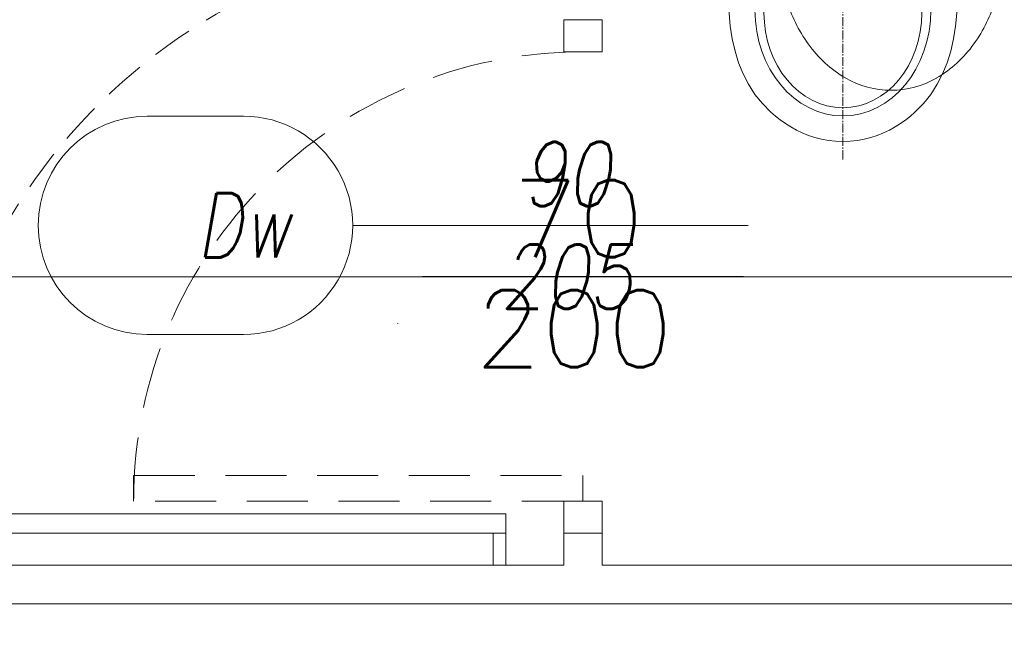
# Model space of a CAD drawing. Header units: millimetres. Extents: x -82287 to 177822, y -399756 to 0.
# Tile 155 of 228: x 51560 to 51714, y -194749 to -194653. Entities that reach past the tile are written whole.
import ezdxf
from ezdxf.enums import TextEntityAlignment as Align

# ---------------------------------------------------------------- set-up
doc = ezdxf.new("R2010")
doc.units = ezdxf.units.MM
doc.header["$MEASUREMENT"] = 0
for name, pattern in [('SUŁOSZOWA - PB 21 03$0$DOT', [6.35, 0, -6.35]), ('SUŁOSZOWA - PB 21 03$0$HIDDEN', [9.525, 6.35, -3.175]), ('SUŁOSZOWA - PB 21 03$0$HIDDEN2', [4.7625, 3.175, -1.5875])]:
    doc.linetypes.add(name, pattern=pattern)
doc.layers.add('FL_XREF', color=252, linetype='Continuous')
for name, color, linetype, lineweight in [('SUŁOSZOWA - PB 21 03$0$!! 0_ Istn-sciany', 251, 'Continuous', 0), ('SUŁOSZOWA - PB 21 03$0$!! 0_Istn-drzwi', 251, 'Continuous', 0), ('SUŁOSZOWA - PB 21 03$0$!! 0_Opis_pom', 251, 'Continuous', 0), ('SUŁOSZOWA - PB 21 03$0$!! 1_OPIS POM NOWE', 251, 'Continuous', 0), ('SUŁOSZOWA - PB 21 03$0$!! 2 ZABUDOWA GK-MDF', 251, 'Continuous', 0), ('SUŁOSZOWA - PB 21 03$0$!! 2_Drzwi - nowe remont', 251, 'Continuous', 0), ('SUŁOSZOWA - PB 21 03$0$!! 2_drzwi opis', 251, 'Continuous', 0), ('SUŁOSZOWA - PB 21 03$0$!! 2_WYBURZENIA DO REMONTU', 251, 'Continuous', 0), ('SUŁOSZOWA - PB 21 03$0$!! 2_wypos-sanitarne', 251, 'Continuous', 0)]:
    doc.layers.add(name, color=color, linetype=linetype, lineweight=lineweight)
doc.layers.add('SUŁOSZOWA - PB 21 03$0$!! 0_ramki', color=251, linetype='Continuous', lineweight=0, plot=False)
doc.styles.add('SUŁOSZOWA - PB 21 03$0$50', font='ROMANS.shx', dxfattribs={"width": 0.8, "oblique": 10, "height": 10})
doc.styles.add('SUŁOSZOWA - PB 21 03$0$ARCHETYP', font='romans.shx', dxfattribs={"height": 15})
doc.styles.add('SUŁOSZOWA - PB 21 03$0$ARIAL', font='tahoma.ttf')

# ---------------------------------------------------------------- blocks, each defined once
blk = doc.blocks.new('SUŁOSZOWA - PB 21 03$0$A$C351F644B')
for p, q in [((-16.71, 35.72), (-13.07, 19.98)), ((16.71, 35.72), (13.07, 19.98)), ((13.07, 19.98), (-13.07, 19.98)), ((-20, 17.5), (20, 17.5)), ((-22.5, 2.5), (-22.5, 15)), ((22.5, 15), (22.5, 2.5)), ((20, 0), (-20, 0))]:
    blk.add_line(p, q)
blk.add_circle((0, 8.75), 1.96)
for centre, radius, start, end in [((0, 50.93), 14.07, 90, 120.1094), ((0, 50.93), 14.07, 59.8906, 90), ((2.35, 46.88), 18.75, 120.1094, 144.4623), ((-2.35, 46.88), 18.75, 35.5377, 59.8906), ((6.06, 44.23), 23.31, 144.4623, 163.5183), ((-6.06, 44.23), 23.31, 16.4817, 35.5377), ((11.92, 42.5), 29.42, 163.5183, 180), ((-11.92, 42.5), 29.42, 0, 16.4817), ((11.92, 42.5), 29.42, 180, 193.3326), ((-11.92, 42.5), 29.42, 346.6674, 0), ((-20, 15), 2.5, 90, 180), ((20, 15), 2.5, 0, 90), ((-20, 2.5), 2.5, 180, 270), ((20, 2.5), 2.5, 270, 0)]:
    blk.add_arc(centre, radius, start, end)
blk = doc.blocks.new('SUŁOSZOWA - PB 21 03$0$drzwi giszet')
blk.add_lwpolyline([(68617.39, -194499.27), (68617.39, -194409.27), (68620.39, -194409.27), (68620.39, -194499.27)], close=True)
blk.add_lwpolyline([(68572.43, -194476.09), (68572.43, -194526.09)])
at = {"linetype": 'SUŁOSZOWA - PB 21 03$0$HIDDEN'}
blk.add_arc((68617.39, -194499.27), 90, 88.0898, 180, dxfattribs=at)
blk = doc.blocks.new('SUŁOSZOWA - PB 21 03$0$1_ok-opis')
blk.add_line((0, 111.61), (0, 50))
for points in [[(-17, 128.61), (-17, 143.61)], [(17, 128.61), (17, 143.61)]]:
    blk.add_lwpolyline(points)
for centre, start, end in [((0, 143.61), 0, 180), ((0, 128.61), 180, 0)]:
    blk.add_arc(centre, 17, start, end)
at = {"style": 'SUŁOSZOWA - PB 21 03$0$ARCHETYP'}
for tag, height, rotation, p in [('NR', 12, 90, (0, 136.9)), ('NR', 12, 270, (0, 136.9)), ('SZEROKOŚĆ', 10, 90, (-8, 78.29)), ('SZEROKOŚĆ', 10, 270, (8, 78.29)), ('WYSOKOŚĆ', 10, 270, (-8, 78.29)), ('WYSOKOŚĆ', 10, 90, (8, 78.29))]:
    blk.add_attdef(tag, text='', height=height, rotation=rotation, dxfattribs=at).set_placement(p, align=Align.MIDDLE)
blk = doc.blocks.new('SUŁOSZOWA - PB 21 03$0$A$C6ce7c513')
at = {"lineweight": 0}
for points in [[(0, 0), (0, -0.0025)], [(-0.1755, -0.0005), (-0.1765, -0.0409), (-0.1772, -0.0806), (-0.1777, -0.1199), (-0.1779, -0.1583), (-0.1782, -0.234), (-0.1782, -0.309), (-0.1774, -0.3302), (-0.1755, -0.3507), (-0.1725, -0.3704), (-0.1681, -0.3894), (-0.1624, -0.4077), (-0.1553, -0.4249), (-0.1469, -0.4412), (-0.137, -0.4568), (-0.1254, -0.4711), (-0.1123, -0.4844), (-0.1052, -0.4908), (-0.0978, -0.4967), (-0.0896, -0.5024), (-0.0813, -0.5076), (-0.0724, -0.5125), (-0.0633, -0.5169), (-0.0536, -0.5209), (-0.0435, -0.5241), (-0.0332, -0.5268), (-0.0226, -0.5288), (-0.0115, -0.53), (-0.0001, -0.5305), (0.0115, -0.53), (0.0226, -0.5288), (0.0332, -0.5268), (0.0435, -0.5241), (0.0536, -0.5209), (0.0633, -0.5169), (0.0724, -0.5125), (0.0813, -0.5076), (0.0896, -0.5024), (0.0978, -0.4967), (0.1052, -0.4908), (0.1123, -0.4844), (0.1254, -0.4711), (0.137, -0.4568), (0.1469, -0.4412), (0.1553, -0.4249), (0.1624, -0.4077), (0.1681, -0.3894), (0.1723, -0.3704), (0.1755, -0.3507), (0.1774, -0.3302), (0.1782, -0.309), (0.1782, -0.234), (0.1779, -0.1583), (0.1774, -0.1199), (0.177, -0.0806), (0.1765, -0.0409), (0.1755, -0.0005)], [(-0.1755, -0.0005), (0.1755, -0.0005)], [(0, -0.0047), (0, -0.0185)], [(0, -0.0207), (0, -0.0232)], [(0, -0.0254), (0, -0.0392)], [(0, -0.0414), (0, -0.0439)], [(0, -0.0461), (0, -0.0599)], [(0, -0.0624), (0, -0.0646)], [(0, -0.0668), (0, -0.0806)], [(-0.0776, -0.0856), (-0.0776, -0.0972)], [(0, -0.0831), (0, -0.0853)], [(0, -0.0876), (0, -0.1014)], [(0.0776, -0.0856), (0.0776, -0.0972)], [(-0.081, -0.1006), (-0.0926, -0.1006)], [(-0.0763, -0.1006), (-0.0786, -0.1006)], [(-0.0776, -0.0994), (-0.0776, -0.1016)], [(-0.0776, -0.1041), (-0.0776, -0.1157)], [(-0.0625, -0.1006), (-0.0741, -0.1006)], [(0, -0.1038), (0, -0.106)], [(0.0625, -0.1006), (0.0741, -0.1006)], [(0.0763, -0.1006), (0.0785, -0.1006)], [(0.0776, -0.0994), (0.0776, -0.1016)], [(0.0776, -0.1041), (0.0776, -0.1157)], [(0.081, -0.1006), (0.0924, -0.1006)], [(0, -0.1083), (0, -0.1221)], [(0, -0.1245), (0, -0.1268)], [(0, -0.129), (0, -0.143)], [(0, -0.1453), (0, -0.1475)], [(0, -0.1499), (0, -0.1638)], [(0, -0.166), (0, -0.1682)], [(0, -0.1707), (0, -0.1845)], [(0, -0.1867), (0, -0.1889)], [(0, -0.1914), (0, -0.2052)], [(0, -0.2074), (0, -0.2099)], [(0, -0.2121), (0, -0.2259)], [(0, -0.2281), (0, -0.2306)], [(0, -0.2328), (0, -0.2466)], [(0, -0.2488), (0, -0.2513)], [(0, -0.2535), (0, -0.2673)], [(0, -0.2696), (0, -0.272)], [(0, -0.2742), (0, -0.2881)], [(0, -0.2905), (0, -0.2927)], [(0, -0.295), (0, -0.3088)], [(0, -0.3112), (0, -0.3135)], [(0, -0.3157), (0, -0.3295)], [(0, -0.332), (0, -0.3342)], [(0, -0.3364), (0, -0.3505)], [(0, -0.3527), (0, -0.3549)], [(0, -0.3574), (0, -0.3712)], [(0, -0.3734), (0, -0.3756)], [(0, -0.3781), (0, -0.3919)], [(0, -0.3941), (0, -0.3963)], [(0, -0.3988), (0, -0.4126)], [(0, -0.4148), (0, -0.417)], [(0, -0.4195), (0, -0.4333)], [(0, -0.4355), (0, -0.438)], [(0, -0.4402), (0, -0.454)], [(0, -0.4563), (0, -0.4587)], [(0, -0.4609), (0, -0.4748)], [(0, -0.477), (0, -0.4794)], [(0, -0.4817), (0, -0.4955)], [(0, -0.4979), (0, -0.5002)], [(0, -0.5024), (0, -0.5162)], [(0, -0.5187), (0, -0.5209)], [(0, -0.5231), (0, -0.5369)], [(0, -0.5394), (0, -0.5416)], [(0, -0.5438), (0, -0.5581)]]:
    blk.add_lwpolyline(points, dxfattribs=at)
blk.add_lwpolyline([(-0.0445, -0.2099), (-0.0443, -0.2067), (-0.0428, -0.2037), (-0.0408, -0.2012), (-0.0384, -0.1995), (-0.029, -0.1961), (-0.0194, -0.1934), (-0.0097, -0.1919), (-0.0001, -0.1914), (0.0097, -0.1919), (0.0194, -0.1934), (0.029, -0.1961), (0.0383, -0.1995), (0.0408, -0.2012), (0.0428, -0.2037), (0.044, -0.2067), (0.0445, -0.2099), (0.0445, -0.2234), (0.044, -0.2358), (0.043, -0.2466), (0.0418, -0.2562), (0.0403, -0.2646), (0.0381, -0.272), (0.0354, -0.2782), (0.0324, -0.2836), (0.029, -0.2881), (0.0253, -0.2915), (0.0213, -0.2945), (0.0171, -0.2969), (0.0129, -0.2987), (0.0088, -0.2999), (-0.0001, -0.3009), (-0.0088, -0.2999), (-0.013, -0.2987), (-0.0174, -0.2969), (-0.0213, -0.2945), (-0.0253, -0.2915), (-0.029, -0.2881), (-0.0324, -0.2836), (-0.0354, -0.2782), (-0.0381, -0.272), (-0.0403, -0.2646), (-0.0421, -0.2562), (-0.0433, -0.2466), (-0.044, -0.2358), (-0.0445, -0.2234)], close=True, dxfattribs=at)
for centre in [(-0.0774, -0.1005), (0.0774, -0.1005)]:
    blk.add_circle(centre, 0.00752, dxfattribs=at)
for centre, major_axis, ratio in [((0, -0.3255), (0, -0.165), 0.830338), ((0, -0.3297), (0, -0.148), 0.83084)]:
    blk.add_ellipse(centre, major_axis=major_axis, ratio=ratio, start_param=0, end_param=6.283185, dxfattribs=at)
blk = doc.blocks.new('SUŁOSZOWA - PB 21 03$0$A$C527aaae0')
at = {"lineweight": 5}
for points in [[(0, 0), (0, -0.4111)], [(0.1863, -0.1214), (0.1863, -0.1211)], [(0.1863, -0.1211), (0.1863, -0.1214)], [(-0.0573, -0.1985), (0.0582, -0.1985)]]:
    blk.add_lwpolyline(points, dxfattribs=at)
for points in [[(0.1915, -0.001), (0.1975, -0.0093), (0.203, -0.0173), (0.2082, -0.025), (0.213, -0.0326), (0.2175, -0.0402), (0.2216, -0.0479), (0.2255, -0.0558), (0.2292, -0.0639), (0.2328, -0.0735), (0.2366, -0.0845), (0.2399, -0.0953), (0.2429, -0.1061), (0.2453, -0.1169), (0.2473, -0.1278), (0.2487, -0.1389), (0.2495, -0.1502), (0.2498, -0.1618), (0.2492, -0.1766), (0.2478, -0.1918), (0.2457, -0.2067), (0.2428, -0.2214), (0.239, -0.2358), (0.2344, -0.25), (0.2289, -0.2639), (0.2225, -0.2775), (0.2132, -0.2936), (0.1947, -0.319), (0.174, -0.3415), (0.1513, -0.361), (0.1268, -0.3776), (0.1005, -0.391), (0.0726, -0.4011), (0.0432, -0.4079), (0.0125, -0.4112), (-0.0191, -0.4105), (-0.0495, -0.4063), (-0.0786, -0.3988), (-0.1062, -0.3881), (-0.1321, -0.3743), (-0.1563, -0.3574), (-0.1786, -0.3374), (-0.1988, -0.3143), (-0.2168, -0.2883), (-0.2237, -0.2746), (-0.2299, -0.2608), (-0.2353, -0.2468), (-0.24, -0.2327), (-0.2438, -0.2183), (-0.2467, -0.2037), (-0.2487, -0.1888), (-0.2498, -0.1735), (-0.2497, -0.1595), (-0.249, -0.1479), (-0.2479, -0.1367), (-0.2463, -0.1256), (-0.2444, -0.1148), (-0.242, -0.104), (-0.2392, -0.0932), (-0.2359, -0.0823), (-0.2322, -0.0712), (-0.2282, -0.0623), (-0.2242, -0.0541), (-0.22, -0.0461), (-0.2157, -0.0381), (-0.2113, -0.0303), (-0.2067, -0.0225), (-0.2019, -0.0148), (-0.1969, -0.0071), (-0.1921, -0.001)], [(0.1608, -0.0198), (0.1622, -0.0209), (0.1634, -0.022), (0.1645, -0.023), (0.1654, -0.024), (0.1663, -0.025), (0.1672, -0.0261), (0.1682, -0.0273), (0.1692, -0.0287), (0.1739, -0.0344), (0.1821, -0.0451), (0.1893, -0.0557), (0.1954, -0.0665), (0.2007, -0.0776), (0.2051, -0.0891), (0.2087, -0.1012), (0.2116, -0.114), (0.2138, -0.1277), (0.2152, -0.1416), (0.216, -0.1551), (0.2162, -0.1682), (0.2158, -0.181), (0.2146, -0.1937), (0.2128, -0.2063), (0.2103, -0.2189), (0.2069, -0.2316), (0.2007, -0.2493), (0.1874, -0.2756), (0.1704, -0.3001), (0.1499, -0.3221), (0.1263, -0.3413), (0.1, -0.3573), (0.0711, -0.3696), (0.0402, -0.3777), (0.0074, -0.3812), (-0.0248, -0.3802), (-0.0555, -0.3745), (-0.0846, -0.3645), (-0.1119, -0.3506), (-0.1369, -0.3331), (-0.1592, -0.3122), (-0.1785, -0.2885), (-0.1945, -0.2622), (-0.2053, -0.2373), (-0.2088, -0.2247), (-0.2117, -0.2119), (-0.2139, -0.1991), (-0.2155, -0.1862), (-0.2165, -0.1732), (-0.2167, -0.1601), (-0.2161, -0.147), (-0.2148, -0.1337), (-0.2129, -0.12), (-0.2097, -0.1056), (-0.2052, -0.0909), (-0.1995, -0.0763), (-0.1928, -0.0622), (-0.1851, -0.049), (-0.1767, -0.0372), (-0.1676, -0.0271), (-0.159, -0.0198)]]:
    blk.add_lwpolyline(points, close=True)
blk.add_lwpolyline([(0.2151, -0.1518), (0.2126, -0.1464), (0.21, -0.1415), (0.2071, -0.1372), (0.2038, -0.1333), (0.2, -0.1297), (0.1955, -0.1264), (0.1903, -0.1232), (0.1842, -0.1211), (-0.1851, -0.1211), (-0.1909, -0.1228), (-0.1959, -0.1256), (-0.2003, -0.1289), (-0.2043, -0.1326), (-0.2078, -0.1367), (-0.2109, -0.1413), (-0.2137, -0.1463), (-0.2163, -0.1518), (-0.2163, -0.1521)])
at = {"linetype": 'SUŁOSZOWA - PB 21 03$0$DOT'}
blk.add_lwpolyline([(-0.3533, -0.4109), (0.3467, -0.4109), (0.3467, -1.0109), (-0.3533, -1.0109)], close=True, dxfattribs=at)
for radius in [0.0371, 0.0219]:
    blk.add_circle((0.0005, -0.1995), radius)
blk = doc.blocks.new('SUŁOSZOWA - PB 21 03')
at = {"layer": 'SUŁOSZOWA - PB 21 03$0$!! 0_ Istn-sciany'}
for points in [[(51246.21802, -194790.5883), (51582.71142, -194790.5883)], [(51588.71142, -194790.5883), (51678.71142, -194790.5883)], [(51221.21802, -194796.5883), (51703.71142, -194796.5883)]]:
    blk.add_lwpolyline(points, dxfattribs=at)
at = {"layer": 'SUŁOSZOWA - PB 21 03$0$!! 0_Istn-drzwi'}
blk.add_lwpolyline([(51610.71142, -194745.5883), (51560.71142, -194745.5883)], dxfattribs=at)
at = {"layer": 'SUŁOSZOWA - PB 21 03$0$!! 0_ramki'}
blk.add_lwpolyline([(51280.42916, -198945.67237), (51280.42916, -194745.67237), (54250.42916, -194745.67237), (54250.42916, -198945.67237)], close=True, dxfattribs=at)
at = {"layer": 'SUŁOSZOWA - PB 21 03$0$!! 2 ZABUDOWA GK-MDF'}
for points in [[(51573.71142, -194785.5883), (51571.71142, -194785.5883)], [(51571.71142, -194790.5883), (51571.71142, -194785.5883)], [(51573.71142, -194790.5883), (51573.71142, -194785.5883)]]:
    blk.add_lwpolyline(points, dxfattribs=at)
at = {"layer": 'SUŁOSZOWA - PB 21 03$0$!! 2_WYBURZENIA DO REMONTU', "linetype": 'SUŁOSZOWA - PB 21 03$0$HIDDEN2', "ltscale": 3}
for points in [[(51588.71142, -194710.5883), (51588.71142, -194705.5883), (51582.71142, -194705.5883), (51582.71142, -194710.5883)], [(51515.71142, -194776.5883), (51585.71142, -194776.5883), (51585.71142, -194780.5883), (51515.71142, -194780.5883)], [(51588.71142, -194780.5883), (51588.71142, -194785.5883), (51582.71142, -194785.5883), (51582.71142, -194780.5883)]]:
    blk.add_lwpolyline(points, close=True, dxfattribs=at)
for points in [[(51582.71142, -194785.5883), (51588.71142, -194785.5883)], [(51582.71142, -194785.5883), (51582.71142, -194790.5883)], [(51588.71142, -194785.5883), (51588.71142, -194790.5883)]]:
    blk.add_lwpolyline(points, dxfattribs=at)
at = {"layer": 'SUŁOSZOWA - PB 21 03$0$!! 2_WYBURZENIA DO REMONTU'}
blk.add_lwpolyline([(51573.71142, -194790.5883), (51561.71142, -194790.5883)], dxfattribs=at)
at = {"layer": 'SUŁOSZOWA - PB 21 03$0$!! 2_WYBURZENIA DO REMONTU', "linetype": 'SUŁOSZOWA - PB 21 03$0$HIDDEN2', "ltscale": 3}
blk.add_arc((51585.71142, -194780.5883), 70, 90, 180, dxfattribs=at)
at = {"layer": 'SUŁOSZOWA - PB 21 03$0$!! 2_Drzwi - nowe remont', "xscale": -1, "rotation": 90}
blk.add_blockref('SUŁOSZOWA - PB 21 03$0$drzwi giszet', (-142925.55405, -126165.19866), dxfattribs=at)
at = {"layer": 'SUŁOSZOWA - PB 21 03$0$!! 2_drzwi opis'}
ref = blk.add_blockref('SUŁOSZOWA - PB 21 03$0$1_ok-opis', (51661.44415, -194737.62523), dxfattribs=dict(at, rotation=90.00000361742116))
ref.add_attrib('WYSOKOŚĆ', '90', dxfattribs={"layer": '0', "height": 10, "rotation": 0.0000036, "style": 'SUŁOSZOWA - PB 21 03$0$50', "oblique": 10, "width": 0.8}).set_placement((51583.1533, -194729.62524), align=Align.MIDDLE)
ref.add_attrib('SZEROKOŚĆ', '205', dxfattribs={"layer": '0', "height": 10, "rotation": 0.0000036, "style": 'SUŁOSZOWA - PB 21 03$0$50', "oblique": 10, "width": 0.8}).set_placement((51583.1533, -194745.62524), align=Align.MIDDLE)
ref.add_attrib('NR', 'Dw', dxfattribs={"layer": '0', "height": 10, "rotation": 0.0000036, "style": 'SUŁOSZOWA - PB 21 03$0$50', "oblique": 10, "width": 0.8}).set_placement((51532.83291, -194737.62524), align=Align.MIDDLE)
at = {"layer": 'SUŁOSZOWA - PB 21 03$0$!! 2_WYBURZENIA DO REMONTU', "linetype": 'SUŁOSZOWA - PB 21 03$0$HIDDEN2', "ltscale": 3, "rotation": 180}
blk.add_blockref('SUŁOSZOWA - PB 21 03$0$A$C351F644B', (51633.71142, -194651.5883), dxfattribs=at)
at = {"layer": 'SUŁOSZOWA - PB 21 03$0$!! 2_wypos-sanitarne', "xscale": 100, "yscale": 100, "zscale": 100}
for name, p in [('SUŁOSZOWA - PB 21 03$0$A$C527aaae0', (51522.26973, -194651.80517)), ('SUŁOSZOWA - PB 21 03$0$A$C6ce7c513', (51626.21177, -194671.53931))]:
    blk.add_blockref(name, p, dxfattribs=at)
at = {"layer": 'SUŁOSZOWA - PB 21 03$0$!! 0_Opis_pom', "ltscale": 0.7, "style": 'SUŁOSZOWA - PB 21 03$0$ARIAL'}
for tag, p in [('B0,19', (52679.2094, -194257.55204)), ('B2,14', (73874.0461, -194402.0887)), ('B2,12', (73342.49259, -194413.89249)), ('B1,21', (60405.50261, -194427.18207)), ('B2,11', (73069.01144, -194438.89383)), ('B2,16', (75195.07765, -194441.83446)), ('A1,16', (59129.54925, -194448.08429)), ('B1,19', (59914.81903, -194448.15658)), ('B1/17', (59524.53699, -194450.37428)), ('1,23', (61575.22173, -194450.37428)), ('1,22', (60947.33929, -194456.1144)), ('B0,15', (51514.15008, -194461.8073)), ('A1,1', (58808.06672, -194460.94161)), ('B3,7', (87459.81312, -194465.07097)), ('B2,19.1', (76701.67035, -194466.03695)), ('B3,3', (88235.73906, -194465.79732)), ('B2,17', (75506.7465, -194471.3759)), ('B1,18', (59715.51745, -194473.87108)), ('B0,18', (52071.43815, -194478.40179)), ('B3,8', (90006.66539, -194478.47972)), ('B3,6', (86826.65132, -194483.15512)), ('B2,15', (74566.38885, -194487.81114)), ('B2,10', (72728.63362, -194489.37283)), ('B1,20', (60198.53687, -194490.17374)), ('B2,13', (73649.91716, -194500.01242)), ('A0,6', (49094.40602, -194505.72387)), ('A2,5', (72452.45009, -194505.90583)), ('A1,6', (58565.96262, -194514.50753)), ('B1,1', (61908.24378, -194515.48656)), ('A0,4', (49692.81919, -194517.93289)), ('B0,22', (54187.56644, -194519.04308)), ('A0,3', (49906.53818, -194524.03766)), ('B0,20', (53125.45224, -194527.8835)), ('A0,5', (49399.71914, -194533.19455)), ('B0,21', (53847.26622, -194535.08002)), ('B1,3', (62229.35503, -194604.49851)), ('B2,18', (75922.43604, -194612.23635)), ('B2,19', (77152.69039, -194617.53776)), ('A3,4', (85509.27934, -194642.47136)), ('B0,24B', (54824.42896, -194684.26784)), ('B1,4', (63476.45184, -194691.11207)), ('B0,16', (51457.40872, -194704.43091)), ('B0,13', (50367.63944, -194706.5583)), ('B0,17', (51897.58569, -194706.77195)), ('A2,4', (71695.75649, -194707.44268)), ('A1,5', (58149.22649, -194724.80163)), ('A2.1', (72371.45884, -194731.56251)), ('B0,23', (54542.05776, -194742.93939)), ('A1,2', (58744.42262, -194746.622)), ('B1,2D', (60756.29674, -194750.92727)), ('A1,15', (59129.54925, -194780.73348)), ('A3.1', (86079.08704, -194786.62422)), ('B0,14', (50962.60809, -194789.06568)), ('B1,4', (63483.03852, -194791.04365)), ('A0,2', (49295.91259, -194810.95246)), ('B2.7', (74548.27897, -194836.12781)), ('B3,2', (89035.72921, -194837.99287)), ('B1,2B', (62374.83512, -194841.86715)), ('B0,7', (52851.95551, -194845.56115)), ('B1,2A', (61803.35407, -194869.27513)), ('B0,8', (51561.38742, -194890.27848)), ('A3.2', (86016.50296, -195004.88875)), ('A1,3', (58810.05243, -195008.83917)), ('A0,1', (49914.27925, -195025.82804)), ('A0,10', (49695.87246, -195042.9259)), ('B0,17', (51225.06492, -195049.74007)), ('B0,6', (52110.41055, -195069.39267)), ('B2.2', (74976.1855, -195068.47988)), ('A2.2', (72371.45884, -195070.78713)), ('B1,8', (61403.63433, -195071.25189)), ('A0,7', (49042.50308, -195082.6056)), ('B3,11', (88623.94853, -195099.23575)), ('B3,4', (87612.56208, -195132.78192)), ('B3,5', (86839.47632, -195174.05241)), ('B0,12', (50313.60595, -195207.52936)), ('B0,11', (50726.178, -195219.06638)), ('B3,10', (89778.42161, -195220.68871)), ('B1,6', (63686.26823, -195231.3997)), ('B0,24A', (54359.17011, -195245.97867)), ('A1,4', (58093.66276, -195250.96213)), ('B0,10', (51476.34179, -195259.44699)), ('B3,9', (90479.74099, -195260.18621)), ('A0,11', (49643.96951, -195271.84772)), ('B1,14', (59332.54805, -195280.73534)), ('B0,9', (51798.4912, -195291.17482)), ('B2,21', (75970.16114, -195290.81005)), ('A0,8', (49042.50308, -195293.21363)), ('B1,13', (60186.62513, -195314.46953)), ('B1,5', (63419.22943, -195317.21026)), ('B2,9', (73175.51251, -195317.21162)), ('B1,10', (60892.94126, -195319.45825)), ('A2.3', (71832.37045, -195318.78232)), ('B2,4', (74493.5947, -195318.7733)), ('B2,3', (74674.2815, -195319.28036)), ('A3,3', (85569.83931, -195318.78232)), ('B0,3', (52068.59538, -195319.60465)), ('B3,1', (88723.65615, -195329.98594)), ('B2,8', (73894.209, -195338.18956)), ('B2,20', (77211.021, -195343.82367)), ('B1,9', (61058.12383, -195344.48743)), ('B2.1', (75304.74121, -195348.36327)), ('B0,2', (52227.2348, -195357.98297)), ('B1,2C', (61827.40698, -195369.02625)), ('B1,7', (62134.52151, -195372.05069)), ('B0,1', (53061.17304, -195403.85659)), ('A0,9', (49001.50444, -195413.15723)), ('A0,12', (49689.76592, -195485.50737)), ('B0,4', (52224.78303, -195500.96352)), ('B2,5', (74686.48999, -195507.24036)), ('B1,11', (61050.00078, -195512.89565)), ('B1,12', (60864.00751, -195544.00738)), ('B2,6', (74499.29165, -195549.55175)), ('B0,5', (52066.14362, -195556.83806)), ('C2,2', (74812.78942, -195865.8959)), ('C1,3', (61091.58871, -195973.27844)), ('C0,2A', (52278.30875, -196050.48297)), ('C0,1', (52808.36775, -196132.34208)), ('C1,2', (61690.27405, -196439.72387)), ('C1,1', (62060.59754, -196465.28533)), ('C3,1', (88979.71614, -196545.67785)), ('C0,2B', (53028.88223, -196668.8019)), ('C1,4', (61008.68123, -196686.32122)), ('C2,1', (75334.65984, -196786.2197)), ('C2,3', (74834.65119, -196933.26657)), ('C1,5', (61062.7252, -196991.42453)), ('C1,10', (62127.38542, -196998.81344)), ('C1,9', (62147.33751, -197289.53424)), ('C1,6', (61131.41824, -197329.69535)), ('C0,3', (52181.98562, -197341.92176)), ('D1,1', (73931.12245, -197584.03121)), ('C0,4', (52345.96562, -197596.60561)), ('D0,18', (60296.49264, -197617.95269)), ('C2,4', (75243.70451, -197663.89)), ('D0,7', (59141.53804, -197722.84718)), ('C1,7', (61222.2575, -197737.18052)), ('D0,17', (60701.16801, -197741.44864)), ('D1,4', (73157.19908, -197744.29721)), ('D0,3', (59562.25866, -197751.14316)), ('D1,6', (72757.78643, -197751.22612)), ('D0,6', (58741.71849, -197802.61699)), ('D0,10', (58357.73602, -197820.93991)), ('D,09', (59195.67196, -197881.51243)), ('C0,5', (52269.72696, -197902.4362)), ('C0,6', (52872.93793, -197917.07354)), ('D0,2', (59943.06082, -197917.06725)), ('D1,3', (73475.28953, -197924.29875)), ('D0,16', (60721.3534, -197935.2949)), ('D0,8', (59058.9008, -197963.64925)), ('D0,5', (59448.52586, -197969.8061)), ('C2,5', (74555.08284, -197988.7886)), ('D1,5', (73291.61607, -197999.29956)), ('D0,4', (59655.02693, -198042.2589)), ('D0,15', (60692.12223, -198127.4643)), ('D1,2', (73578.07819, -198172.30068)), ('D0,1', (59931.33074, -198173.12806)), ('D0,11', (58161.27105, -198211.45823)), ('D0,12', (58250.99458, -198537.17631)), ('D0,13', (58250.99458, -198764.99605)), ('D1,7', (71854.87376, -198786.88467)), ('D0,14', (59130.08589, -198795.3373)), ('D1,8', (71715.35366, -199212.44512))]:
    blk.add_attdef(tag, text='', height=11.968, dxfattribs=at).set_placement(p, align=Align.MIDDLE_CENTER)
at = {"layer": 'SUŁOSZOWA - PB 21 03$0$!! 1_OPIS POM NOWE', "style": 'SUŁOSZOWA - PB 21 03$0$ARIAL'}
for tag, p in [('C1.7A', (61271.6179, -197538.30303)), ('C2.5B', (74970.66097, -197546.70728)), ('C2,5C', (74903.71123, -197659.13664)), ('C2.4', (75374.07862, -197726.11453)), ('D1,2B', (74322.25834, -197791.43247)), ('C1.7C', (61260.26049, -197811.38428)), ('C1.8B', (61588.27341, -197817.62151)), ('C1.8A', (61884.42005, -197818.94854)), ('C1.7B', (61322.12354, -197933.89849)), ('C2,5A', (74943.41937, -197993.49482)), ('E1.2', (62164.78326, -198139.98688)), ('E1.5E', (62692.10372, -198153.27854)), ('D1,2C', (73419.9359, -198156.57844)), ('E3.1', (88990.58975, -198158.87886)), ('E2.9', (75361.45041, -198161.88904)), ('E2.7', (76022.45692, -198162.26272)), ('D1,2A', (74280.17915, -198172.30068)), ('E1.5D', (62993.60773, -198185.416)), ('E1.1', (61330.46191, -198191.9806)), ('E1.5C', (63016.9343, -198246.3437)), ('E1.5B', (63264.15117, -198307.8661)), ('E3.2', (88781.41347, -198385.24275)), ('E1.6', (61022.6264, -198421.00827)), ('E2.2', (74782.75417, -198427.85813)), ('E2.8', (75757.29014, -198437.09188)), ('E2.6', (76531.8031, -198444.40756)), ('E3.4', (89392.22607, -198450.03942)), ('E1.5A', (63049.47589, -198456.39852)), ('E1.5G', (62892.39981, -198586.12622)), ('E1.5F', (62736.15118, -198589.14592)), ('E1,4', (61888.25021, -198652.6996)), ('E2.1', (75803.99631, -198697.05773)), ('E1.5L', (63297.7633, -198733.65678)), ('E1.3', (61058.5992, -198806.28147)), ('E1.5H', (62893.53005, -198830.01758)), ('E2,3', (74778.52304, -198843.9541)), ('E3.3', (89150.95684, -198867.32581)), ('E1.5K', (63266.15427, -198904.67789)), ('E1.5I', (62723.74907, -199005.87002)), ('E2.4', (75135.87669, -199083.20857)), ('E2.5', (76615.04061, -199164.91143)), ('E1.5J', (63204.25187, -199215.697))]:
    blk.add_attdef(tag, text='', height=11.968, dxfattribs=at).set_placement(p, align=Align.MIDDLE_CENTER)
at = {"layer": 'SUŁOSZOWA - PB 21 03$0$!! 2_WYBURZENIA DO REMONTU', "color": 8, "style": 'SUŁOSZOWA - PB 21 03$0$ARCHETYP'}
for s, p in [('70', (51574.68862, -194742.5883)), ('200', (51568.90735, -194759.73544))]:
    blk.add_text(s, height=12, rotation=360, dxfattribs=at).set_placement(p)

msp = doc.modelspace()

# ---------------------------------------------------------------- block references
at = {"layer": 'FL_XREF'}
msp.add_blockref('SUŁOSZOWA - PB 21 03', (62.28, 52.9), dxfattribs=at)

doc.saveas('drawing.dxf')
